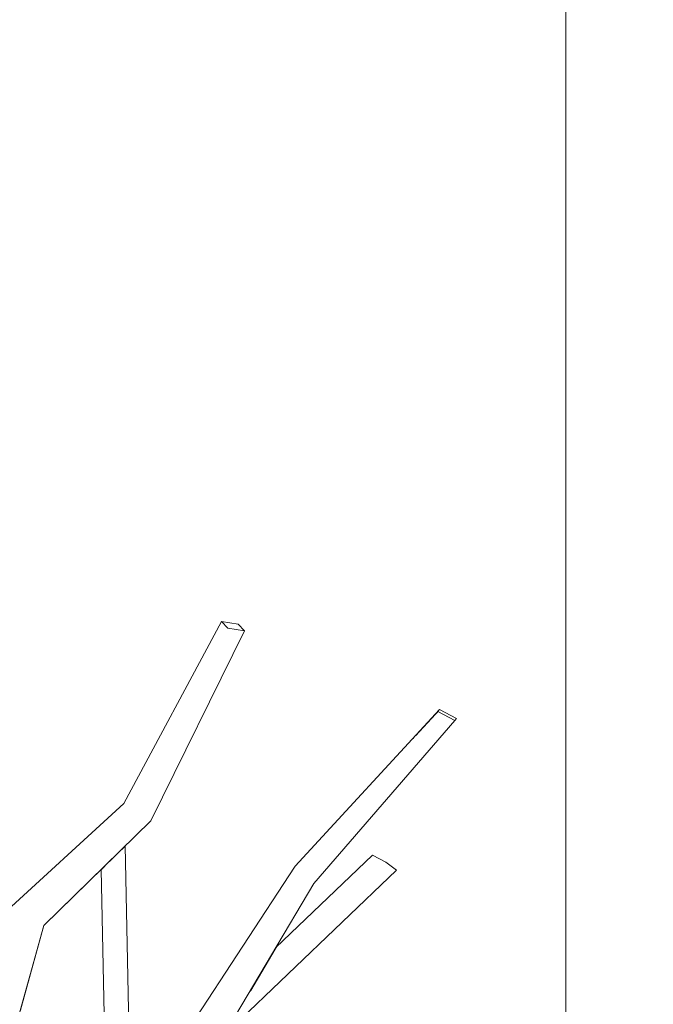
# Model space of a CAD drawing. Extents: x -289599 to -184549, y 66678 to 295474.
# Tile 172 of 256: x -266248 to -266134, y 72277 to 72454. Entities that reach past the tile are written whole.
import ezdxf

# ---------------------------------------------------------------- set-up
doc = ezdxf.new("R2010")
doc.units = 0
doc.header["$MEASUREMENT"] = 0
doc.linetypes.add('Wipeout_Contour', pattern=[1000, 0, -1000])
doc.layers.add('arch drzewa', color=8, linetype='Continuous')
doc.layers.add('Model Ściany', color=8, linetype='Continuous')
doc.layers.add('arch drzewa_Nr_Pióra__4', color=8, linetype='Continuous', lineweight=9)
doc.layers.add('Model Ściany_Nr_Pióra__87', color=8, linetype='Continuous', lineweight=20)

msp = doc.modelspace()

# ---------------------------------------------------------------- wipeouts: each hides what was drawn before it
at = {"color": 254, "linetype": 'Wipeout_Contour', "lineweight": 0, "ltscale": 62697534.64981327}
msp.add_wipeout([(-266479.89, 72104.48), (-266459.03, 72083.33), (-266408.5, 72063.94), (-266437.84, 72099.01), (-266439.09, 72099.59), (-266441.21, 72101.29), (-266440.37, 72102.03), (-266442.28, 72104.32), (-266438.84, 72138.54), (-266445.15, 72162.07), (-266441.12, 72162.95), (-266433.45, 72138.4), (-266436.49, 72107.14), (-266429.61, 72099.24), (-266406.74, 72088.8), (-266404.33, 72087.77), (-266370.15, 72061.24), (-266369.82, 72061.4), (-266374.01, 72066.7), (-266372.24, 72068.76), (-266369.14, 72068.94), (-266358.91, 72056.4), (-266349.23, 72055.16), (-266352.05, 72063.27), (-266362.74, 72086.77), (-266361.4, 72090.16), (-266369.02, 72112.09), (-266373.64, 72143.81), (-266387.09, 72176.11), (-266386.69, 72177.05), (-266383.15, 72177.38), (-266368.15, 72143.64), (-266366.31, 72134.74), (-266362.94, 72176.46), (-266362.19, 72176.89), (-266358.35, 72176.62), (-266363.02, 72118.85), (-266361.8, 72112.92), (-266357.12, 72100.98), (-266348.78, 72122.05), (-266342.03, 72157.87), (-266340.89, 72157.76), (-266339.42, 72157.6), (-266345.15, 72121.2), (-266355, 72095.59), (-266338.33, 72053.1), (-266319.17, 71996.13), (-266304.34, 71966.15), (-266282.39, 71947.05), (-266281.32, 71955.82), (-266282.39, 71956.02), (-266293.48, 72046.01), (-266290.45, 72051.18), (-266308.29, 72119.36), (-266298.8, 72139.48), (-266310.41, 72179.22), (-266362.59, 72212.28), (-266410.2, 72221.23), (-266445.24, 72232.76), (-266475.51, 72248.99), (-266474.82, 72250.7), (-266472.99, 72251.89), (-266442.53, 72236.48), (-266423.75, 72230.72), (-266447.69, 72245.82), (-266445.43, 72248.22), (-266443.98, 72248.03), (-266409.72, 72226.42), (-266406.79, 72225.52), (-266357.03, 72216.58), (-266313.47, 72189.69), (-266324.85, 72228.61), (-266340.76, 72271.62), (-266355.97, 72301.27), (-266368.51, 72332.97), (-266367.88, 72334.03), (-266364.1, 72334.74), (-266350.29, 72304.25), (-266338.45, 72283.97), (-266335.76, 72317.86), (-266333.61, 72318.23), (-266330.34, 72317.78), (-266333.68, 72275.8), (-266332.52, 72273.81), (-266325.34, 72256.98), (-266325.81, 72263.49), (-266317.3, 72295.47), (-266318.45, 72315.98), (-266319.15, 72323.52), (-266318.94, 72324.84), (-266315.22, 72324.9), (-266314.56, 72315.54), (-266312.38, 72295.52), (-266319.52, 72262.52), (-266316.3, 72235.78), (-266314.05, 72230.52), (-266304.43, 72199.64), (-266293.22, 72235.91), (-266291.78, 72235.93), (-266288.14, 72235.18), (-266300.55, 72192.45), (-266290.4, 72168.38), (-266280.62, 72183.06), (-266279.34, 72188.88), (-266279.02, 72192.09), (-266275.3, 72228.12), (-266275.43, 72228.15), (-266275.36, 72228.28), (-266275.26, 72228.49), (-266274.74, 72233.55), (-266277.35, 72269.89), (-266290.18, 72292.37), (-266290.06, 72293.74), (-266312.16, 72324.09), (-266308.92, 72325.73), (-266307.51, 72324.72), (-266289.5, 72299.98), (-266288.73, 72308.47), (-266291.79, 72316.29), (-266295.1, 72352.21), (-266294.57, 72353.69), (-266298.58, 72363.86), (-266296.88, 72365.13), (-266293.71, 72365.28), (-266291.98, 72360.9), (-266285.25, 72379.66), (-266284.33, 72379.51), (-266281.79, 72378.98), (-266289.67, 72355.05), (-266282.39, 72336.59), (-266282.78, 72341.77), (-266282.77, 72341.99), (-266280.98, 72342.19), (-266279.21, 72342.16), (-266275.36, 72301.9), (-266268.56, 72322.95), (-266264.72, 72368.41), (-266263.12, 72368.51), (-266260.97, 72368.3), (-266263.75, 72322.65), (-266273.67, 72288.45), (-266273.66, 72288.42), (-266273.68, 72288.42), (-266273.91, 72287.62), (-266274, 72287.55), (-266273.34, 72280.72), (-266272.66, 72273.93), (-266263.18, 72257.47), (-266259.64, 72268.14), (-266258.16, 72282.48), (-266262.27, 72292.7), (-266261.54, 72328.57), (-266258.88, 72329.22), (-266256.7, 72328.42), (-266256.3, 72300.51), (-266255.42, 72309.05), (-266252.84, 72308.95), (-266252.14, 72308.74), (-266253.96, 72289.14), (-266253.21, 72287.5), (-266251.57, 72292.45), (-266229.23, 72312.87), (-266211.71, 72345.54), (-266208.7, 72345.09), (-266207.54, 72343.88), (-266224.35, 72309.78), (-266228.96, 72305.29), (-266228.3, 72272.08), (-266249.66, 72251.13), (-266251.64, 72238.1), (-266217.31, 72272.92), (-266198.45, 72301.68), (-266172.57, 72329.77), (-266169.48, 72328.15), (-266169.79, 72327.8), (-266195.08, 72298.52), (-266201.9, 72287.07), (-266184.58, 72303.64), (-266182.17, 72302.36), (-266180.28, 72300.96), (-266211.3, 72271.29), (-266212.11, 72269.93), (-266253.46, 72226.1), (-266262.71, 72187.75), (-266232.65, 72196.56), (-266239.03, 72219.09), (-266235.53, 72219.81), (-266233.99, 72220.01), (-266226.1, 72198.48), (-266219.08, 72200.54), (-266198.43, 72244.31), (-266149.89, 72273.37), (-266149.89, 73993.5), (-266479.89, 73993.5)], dxfattribs=at).dxf.layer = 'Model Ściany'

# ---------------------------------------------------------------- next in the draw order: wipeouts: each hides what was drawn before it
at = {"color": 254, "linetype": 'Wipeout_Contour', "lineweight": 0, "ltscale": 969257.941903}
msp.add_wipeout([(-266199.1, 72299.75), (-266212.11, 72269.93), (-266195.08, 72298.52)], dxfattribs=at).dxf.layer = 'arch drzewa'
at = {"color": 254, "linetype": 'Wipeout_Contour', "lineweight": 0, "ltscale": 28415208.86934123}
msp.add_wipeout([(-266103.55, 71992.96), (-266149.89, 71964.95), (-266149.89, 71854.15), (-266149.81, 71854.61), (-266147.58, 71868.46), (-266147.25, 71869.81), (-266144.4, 71869.49), (-266147.02, 71852.11), (-266147.2, 71850.83), (-266143.33, 71856.3), (-266135.23, 71863.91), (-266123.36, 71875.44), (-266123.42, 71875.49), (-266122.64, 71876.14), (-266103.28, 71894.93), (-266101.12, 71893.98), (-266095.85, 71898.35), (-266094.61, 71898.09), (-266091.99, 71896.03), (-266119.56, 71873.17), (-266119.65, 71873.19), (-266130.32, 71862.84), (-266138.33, 71854.8), (-266148.95, 71838.56), (-266149.89, 71831.95), (-266149.89, 71831.02), (-266133.28, 71803.74), (-266130.4, 71799.19), (-266108.07, 71838.27), (-266101.56, 71865.5), (-266064.77, 71904.05), (-266062.99, 71904.73), (-266061.05, 71902.48), (-266096.07, 71865.23), (-266102, 71836.16), (-266125.18, 71795.41), (-266109.68, 71759.16), (-266080.13, 71802.36), (-266042.3, 71809.79), (-266011.44, 71847.28), (-266008.93, 71846.19), (-266008.47, 71845.52), (-266041.18, 71805.89), (-266074.37, 71799.94), (-266106.08, 71750.75), (-266105.15, 71748.58), (-266138.67, 71725.6), (-266106.56, 71731.07), (-266056.37, 71766.63), (-266019.32, 71773.45), (-266018.93, 71772.76), (-266018.29, 71770.63), (-266052.86, 71763.75), (-266104.99, 71726.14), (-266149.89, 71717.35), (-266149.89, 71675.77), (-266132.9, 71681.77), (-266131.57, 71681.57), (-266130.41, 71679.79), (-266149.89, 71672.48), (-266149.89, 71533.5), (-265799.89, 71533.5), (-265799.89, 73993.5), (-266149.89, 73993.5), (-266149.89, 72273.37), (-266146.52, 72275.39), (-266145.34, 72274.7), (-266143.34, 72272.56), (-266149.89, 72268.54), (-266149.89, 72044.32), (-266137.79, 72062.61), (-266135.08, 72062.89), (-266134.08, 72062.02), (-266133.85, 72062.94), (-266129.89, 72062.22), (-266138.42, 72025.1), (-266149.89, 72014.59), (-266149.89, 71972.88), (-266107.91, 71997.24), (-266107, 71997.52), (-266068.82, 72044.15), (-266066.08, 72044.03), (-266064.01, 72042.09), (-266098.37, 72000.13), (-266041.63, 72017.32), (-266011.13, 72055.13), (-266007.57, 72053.39), (-266039.35, 72013.46)], dxfattribs=at).dxf.layer = 'Model Ściany'
at = {"color": 254, "linetype": 'Wipeout_Contour', "lineweight": 0, "ltscale": 1938731.700958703}
msp.add_wipeout([(-266248.29, 72260.19), (-266232.73, 72275.06), (-266233.3, 72301.05), (-266243.57, 72291.03), (-266247.83, 72275.78), (-266246.4, 72272.66)], dxfattribs=at).dxf.layer = 'Model Ściany'

# ---------------------------------------------------------------- next in the draw order: linework, layer by layer
at = {"layer": 'Model Ściany_Nr_Pióra__87', "linetype": 'Continuous'}
msp.add_line((-266149.89, 72273.37), (-266149.89, 73993.5), dxfattribs=at)

# ---------------------------------------------------------------- next in the draw order: wipeouts: each hides what was drawn before it
at = {"color": 254, "linetype": 'Wipeout_Contour', "lineweight": 0, "ltscale": 969213.2408}
msp.add_wipeout([(-266195.08, 72298.52), (-266169.79, 72327.8), (-266172.87, 72329.42)], dxfattribs=at).dxf.layer = 'arch drzewa'
at = {"color": 254, "linetype": 'Wipeout_Contour', "lineweight": 0, "ltscale": 969341.638056}
msp.add_wipeout([(-266232.55, 72301.78), (-266228.3, 72272.08), (-266228.96, 72305.29)], dxfattribs=at).dxf.layer = 'arch drzewa'
at = {"color": 254, "linetype": 'Wipeout_Contour', "lineweight": 0, "ltscale": 969270.882196}
msp.add_wipeout([(-266215.93, 72272.09), (-266212.11, 72269.93), (-266199.1, 72299.75)], dxfattribs=at).dxf.layer = 'arch drzewa'
at = {"color": 254, "linetype": 'Wipeout_Contour', "lineweight": 0, "ltscale": 969384.736495}
msp.add_wipeout([(-266255.81, 72247.23), (-266243.57, 72291.03), (-266247.9, 72290.52)], dxfattribs=at).dxf.layer = 'arch drzewa'

# ---------------------------------------------------------------- next in the draw order: wipeouts: each hides what was drawn before it
at = {"color": 254, "linetype": 'Wipeout_Contour', "lineweight": 0, "ltscale": 1292455.673641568}
msp.add_wipeout([(-266233.3, 72301.05), (-266232.73, 72275.06), (-266228.3, 72272.08), (-266232.55, 72301.78)], dxfattribs=at).dxf.layer = 'arch drzewa'
at = {"color": 254, "linetype": 'Wipeout_Contour', "lineweight": 0, "ltscale": 969266.409958}
msp.add_wipeout([(-266198.45, 72301.68), (-266215.93, 72272.09), (-266199.1, 72299.75)], dxfattribs=at).dxf.layer = 'arch drzewa'

# ---------------------------------------------------------------- next in the draw order: wipeouts: each hides what was drawn before it
at = {"color": 254, "linetype": 'Wipeout_Contour', "lineweight": 0, "ltscale": 969354.92116}
msp.add_wipeout([(-266243.57, 72291.03), (-266224.35, 72309.78), (-266227.26, 72310.99)], dxfattribs=at).dxf.layer = 'arch drzewa'
at = {"color": 254, "linetype": 'Wipeout_Contour', "lineweight": 0, "ltscale": 969276.349874}
msp.add_wipeout([(-266217.31, 72272.92), (-266215.93, 72272.09), (-266198.45, 72301.68)], dxfattribs=at).dxf.layer = 'arch drzewa'

# ---------------------------------------------------------------- next in the draw order: wipeouts: each hides what was drawn before it
at = {"color": 254, "linetype": 'Wipeout_Contour', "lineweight": 0, "ltscale": 969325.099787}
msp.add_wipeout([(-266224.35, 72309.78), (-266207.54, 72343.88), (-266210.56, 72344.34)], dxfattribs=at).dxf.layer = 'arch drzewa'
at = {"color": 254, "linetype": 'Wipeout_Contour', "lineweight": 0, "ltscale": 969233.786254}
msp.add_wipeout([(-266172.87, 72329.42), (-266199.1, 72299.75), (-266195.08, 72298.52)], dxfattribs=at).dxf.layer = 'arch drzewa'
at = {"color": 254, "linetype": 'Wipeout_Contour', "lineweight": 0, "ltscale": 969372.137684}
msp.add_wipeout([(-266227.26, 72310.99), (-266247.9, 72290.52), (-266243.57, 72291.03)], dxfattribs=at).dxf.layer = 'arch drzewa'

# ---------------------------------------------------------------- next in the draw order: wipeouts: each hides what was drawn before it
at = {"color": 254, "linetype": 'Wipeout_Contour', "lineweight": 0, "ltscale": 969220.733573}
msp.add_wipeout([(-266199.1, 72299.75), (-266172.87, 72329.42), (-266172.57, 72329.77)], dxfattribs=at).dxf.layer = 'arch drzewa'
at = {"color": 254, "linetype": 'Wipeout_Contour', "lineweight": 0, "ltscale": 969364.525511}
msp.add_wipeout([(-266247.9, 72290.52), (-266227.26, 72310.99), (-266229.23, 72312.87)], dxfattribs=at).dxf.layer = 'arch drzewa'

# ---------------------------------------------------------------- next in the draw order: wipeouts: each hides what was drawn before it
at = {"color": 254, "linetype": 'Wipeout_Contour', "lineweight": 0, "ltscale": 969335.216514}
msp.add_wipeout([(-266210.56, 72344.34), (-266227.26, 72310.99), (-266224.35, 72309.78)], dxfattribs=at).dxf.layer = 'arch drzewa'
at = {"color": 254, "linetype": 'Wipeout_Contour', "lineweight": 0, "ltscale": 969237.508448}
msp.add_wipeout([(-266172.57, 72329.77), (-266198.45, 72301.68), (-266199.1, 72299.75)], dxfattribs=at).dxf.layer = 'arch drzewa'
at = {"color": 254, "linetype": 'Wipeout_Contour', "lineweight": 0, "ltscale": 969382.587099}
msp.add_wipeout([(-266229.23, 72312.87), (-266251.57, 72292.45), (-266247.9, 72290.52)], dxfattribs=at).dxf.layer = 'arch drzewa'

# ---------------------------------------------------------------- next in the draw order: linework, layer by layer
at = {"layer": 'arch drzewa_Nr_Pióra__4', "linetype": 'Continuous'}
for p, q in [((-266243.57, 72291.03), (-266224.35, 72309.78)), ((-266228.3, 72272.08), (-266228.96, 72305.29)), ((-266232.73, 72275.06), (-266233.3, 72301.05)), ((-266255.81, 72247.23), (-266243.57, 72291.03))]:
    msp.add_line(p, q, dxfattribs=at)

# ---------------------------------------------------------------- next in the draw order: wipeouts: each hides what was drawn before it
at = {"color": 254, "linetype": 'Wipeout_Contour', "lineweight": 0, "ltscale": 969332.763445}
msp.add_wipeout([(-266227.26, 72310.99), (-266210.56, 72344.34), (-266211.71, 72345.54)], dxfattribs=at).dxf.layer = 'arch drzewa'
at = {"color": 254, "linetype": 'Wipeout_Contour', "lineweight": 0, "ltscale": 1292262.492205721}
msp.add_wipeout([(-266169.48, 72328.15), (-266172.57, 72329.77), (-266172.87, 72329.42), (-266169.79, 72327.8)], dxfattribs=at).dxf.layer = 'arch drzewa'
at = {"color": 254, "linetype": 'Wipeout_Contour', "lineweight": 0, "ltscale": 1292315.599907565}
msp.add_wipeout([(-266206.86, 72278.75), (-266211.3, 72271.29), (-266180.28, 72300.96), (-266182.17, 72302.36)], dxfattribs=at).dxf.layer = 'arch drzewa'

# ---------------------------------------------------------------- next in the draw order: linework, layer by layer
at = {"layer": 'arch drzewa_Nr_Pióra__4', "linetype": 'Continuous'}
for p, q in [((-266172.87, 72329.42), (-266172.57, 72329.77)), ((-266169.79, 72327.8), (-266172.87, 72329.42)), ((-266172.57, 72329.77), (-266169.48, 72328.15)), ((-266169.48, 72328.15), (-266169.79, 72327.8))]:
    msp.add_line(p, q, dxfattribs=at)

# ---------------------------------------------------------------- next in the draw order: wipeouts: each hides what was drawn before it
at = {"color": 254, "linetype": 'Wipeout_Contour', "lineweight": 0, "ltscale": 969342.067172}
msp.add_wipeout([(-266211.71, 72345.54), (-266229.23, 72312.87), (-266227.26, 72310.99)], dxfattribs=at).dxf.layer = 'arch drzewa'
at = {"color": 254, "linetype": 'Wipeout_Contour', "lineweight": 0, "ltscale": 1615400.063178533}
msp.add_wipeout([(-266202, 72286.9), (-266206.86, 72278.75), (-266182.17, 72302.36), (-266184.58, 72303.64), (-266201.9, 72287.07)], dxfattribs=at).dxf.layer = 'arch drzewa'

# ---------------------------------------------------------------- next in the draw order: linework, layer by layer
at = {"layer": 'arch drzewa_Nr_Pióra__4', "linetype": 'Continuous'}
for p, q in [((-266198.45, 72301.68), (-266172.57, 72329.77)), ((-266195.08, 72298.52), (-266169.79, 72327.8)), ((-266251.57, 72292.45), (-266229.23, 72312.87)), ((-266201.9, 72287.07), (-266184.58, 72303.64)), ((-266182.17, 72302.36), (-266184.58, 72303.64)), ((-266180.28, 72300.96), (-266182.17, 72302.36)), ((-266217.31, 72272.92), (-266198.45, 72301.68)), ((-266211.3, 72271.29), (-266180.28, 72300.96)), ((-266212.11, 72269.93), (-266195.08, 72298.52))]:
    msp.add_line(p, q, dxfattribs=at)

# ---------------------------------------------------------------- next in the draw order: wipeouts: each hides what was drawn before it
at = {"color": 254, "linetype": 'Wipeout_Contour', "lineweight": 0, "ltscale": 1292427.259115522}
msp.add_wipeout([(-266211.71, 72345.54), (-266210.56, 72344.34), (-266207.54, 72343.88), (-266208.7, 72345.09)], dxfattribs=at).dxf.layer = 'arch drzewa'

# ---------------------------------------------------------------- next in the draw order: linework, layer by layer
at = {"layer": 'arch drzewa_Nr_Pióra__4', "linetype": 'Continuous'}
for p, q in [((-266229.23, 72312.87), (-266211.71, 72345.54)), ((-266211.71, 72345.54), (-266208.7, 72345.09)), ((-266210.56, 72344.34), (-266211.71, 72345.54)), ((-266207.54, 72343.88), (-266210.56, 72344.34)), ((-266208.7, 72345.09), (-266207.54, 72343.88)), ((-266224.35, 72309.78), (-266207.54, 72343.88))]:
    msp.add_line(p, q, dxfattribs=at)

doc.saveas('drawing.dxf')
